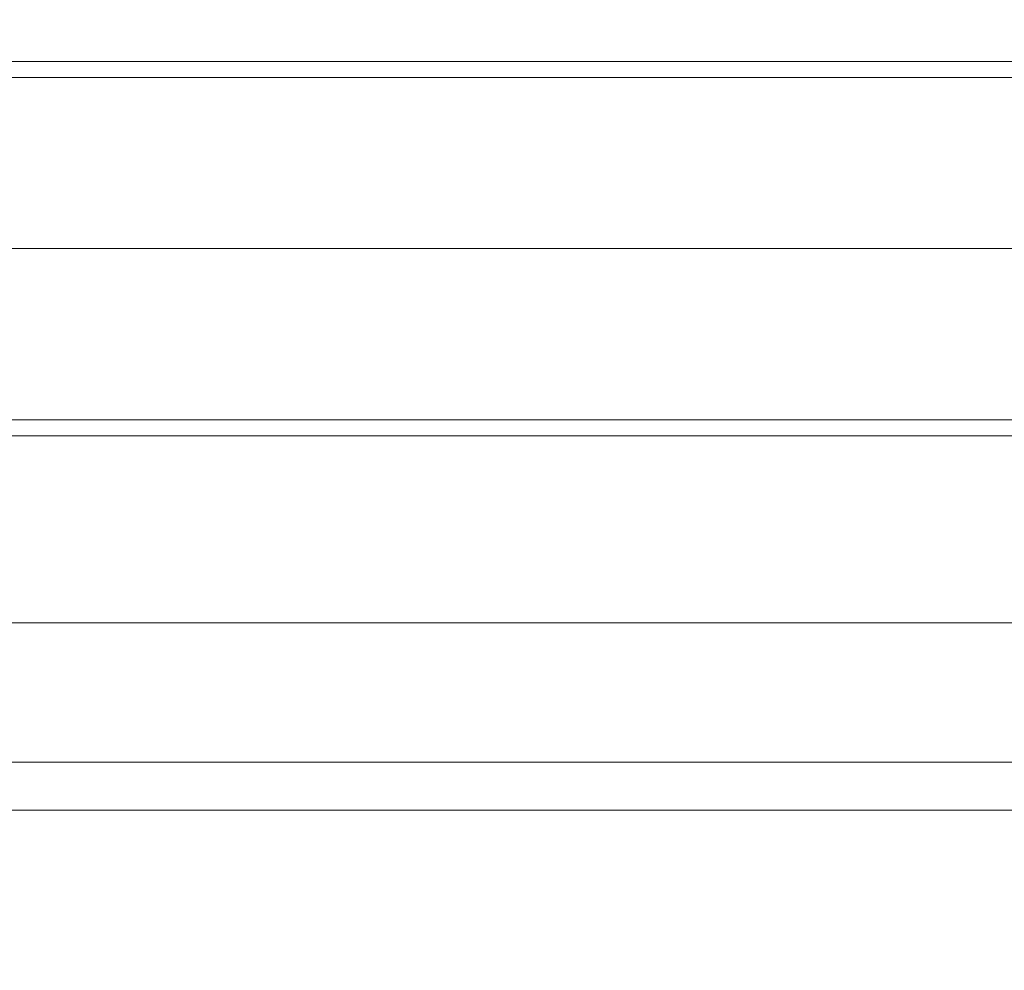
# Model space of a CAD drawing. Header units: centimetres. Extents: x -17.4 to 18.6, y -72.7 to -70.8.
# Tile 88 of 241: x -17.41345 to -17.40905, y -71.2518 to -71.24756. Entities that reach past the tile are written whole.
import ezdxf

# ---------------------------------------------------------------- set-up
doc = ezdxf.new("R2010")
doc.units = ezdxf.units.CM
doc.header["$LTSCALE"] = 2.54
doc.layers.add('Lucido design-1', color=7, linetype='Continuous')

# ---------------------------------------------------------------- blocks, each defined once
blk = doc.blocks.new('Gruppo-11-1')
at = {"color": 178, "linetype": 'Continuous', "lineweight": 9}
for points in [[(18.5821605, -71.2478137, 1271.1018445), (-17.4178395, -71.2478137, 1271.1018445), (-17.4178395, -71.2462856, 1271.1018795), (18.5821605, -71.2462856, 1271.1018795)], [(18.5821605, -71.2469068, 1271.3202953), (-17.4178395, -71.2469068, 1271.3202953), (-17.4178395, -71.2477427, 1271.320354), (18.5821605, -71.2477427, 1271.320354)], [(18.5821605, -71.2477427, 1271.320354), (-17.4178395, -71.2477427, 1271.320354), (-17.4178395, -71.2485783, 1271.3204152), (18.5821605, -71.2485783, 1271.3204152)], [(18.5821605, -71.249342, 1271.1018142), (-17.4178395, -71.249342, 1271.1018142), (-17.4178395, -71.2478137, 1271.1018445), (18.5821605, -71.2478137, 1271.1018445)], [(18.5821605, -71.2485783, 1271.3204152), (-17.4178395, -71.2485783, 1271.3204152), (-17.4178395, -71.2494137, 1271.3204788), (18.5821605, -71.2494137, 1271.3204788)], [(18.5821605, -71.2508703, 1271.1017886), (-17.4178395, -71.2508703, 1271.1017886), (-17.4178395, -71.249342, 1271.1018142), (18.5821605, -71.249342, 1271.1018142)], [(18.5821605, -71.2494137, 1271.3204788), (-17.4178395, -71.2494137, 1271.3204788), (-17.4178395, -71.250249, 1271.320545), (18.5821605, -71.250249, 1271.320545)], [(18.5821605, -71.250249, 1271.320545), (-17.4178395, -71.250249, 1271.320545), (-17.4178395, -71.2510841, 1271.3206136), (18.5821605, -71.2510841, 1271.3206136)], [(18.5821605, -71.2523987, 1271.1017676), (-17.4178395, -71.2523987, 1271.1017676), (-17.4178395, -71.2508703, 1271.1017886), (18.5821605, -71.2508703, 1271.1017886)], [(18.5821605, -71.2510841, 1271.3206136), (-17.4178395, -71.2510841, 1271.3206136), (-17.4178395, -71.2519189, 1271.3206847), (18.5821605, -71.2519189, 1271.3206847)]]:
    blk.add_3dface(points, dxfattribs=at)

msp = doc.modelspace()

# ---------------------------------------------------------------- block references
at = {"layer": 'Lucido design-1', "color": 1, "true_color": 0xff0000}
msp.add_blockref('Gruppo-11-1', (0, 0), dxfattribs=at)

doc.saveas('drawing.dxf')
